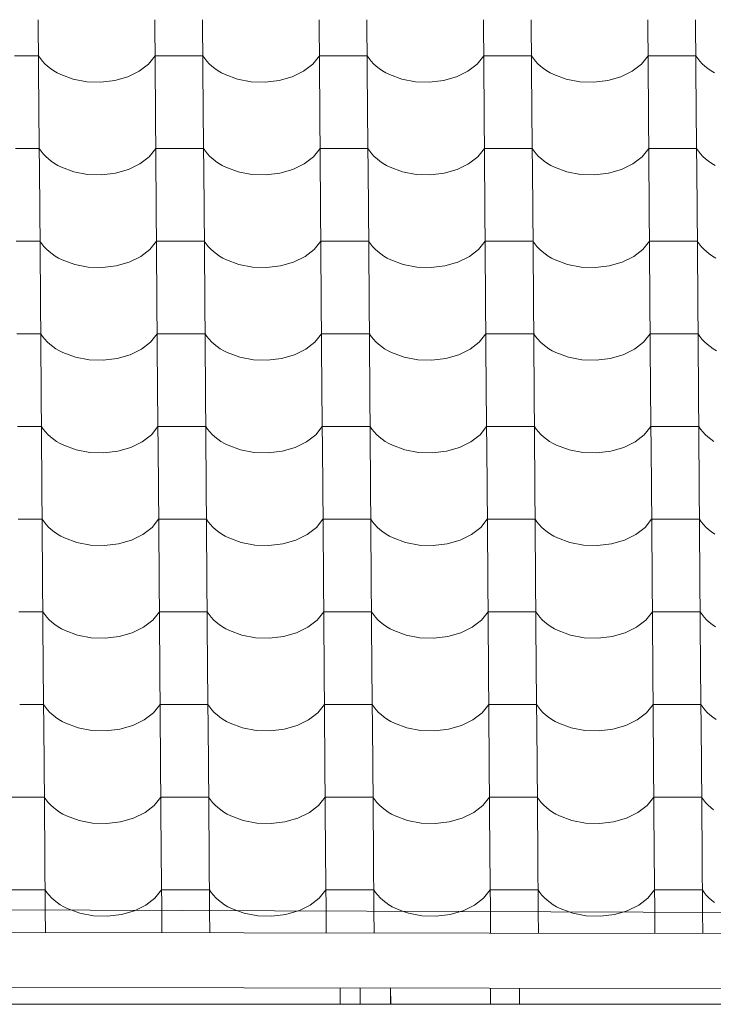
# Model space of a CAD drawing. Header units: millimetres. Extents: x -27785 to 104762, y -947 to 11132.
# Tile 69 of 146: x -10802 to -10105, y 6980 to 7968. Entities that reach past the tile are written whole.
import ezdxf

# ---------------------------------------------------------------- set-up
doc = ezdxf.new("R2010")
doc.units = ezdxf.units.MM
doc.header["$MEASUREMENT"] = 0
for name, color, linetype in [('POHLED JIŽNÍ_1_Bourané_Konstrukce - krov', 7, 'Continuous'), ('POHLED JIŽNÍ_1_Bourané_Konstrukce - nosné', 7, 'Continuous'), ('POHLED JIŽNÍ_1_Bourané_Konstrukce - střechy a skořepiny', 7, 'Continuous'), ('POHLED JIŽNÍ_1_Bourané_Výplně - Povrchové', 7, 'Continuous'), ('POHLED JIŽNÍ_1_Konstrukce - nosné', 7, 'Continuous')]:
    doc.layers.add(name, color=color, linetype=linetype)

# ---------------------------------------------------------------- blocks, each defined once
blk = doc.blocks.new('*X2', base_point=(-29303.7, -27473.93))
at = {"layer": 'POHLED JIŽNÍ_1_Bourané_Výplně - Povrchové', "color": 7, "linetype": 'Continuous', "lineweight": 13}
for p, q in [((-10783.16, 7968.19), (-10782.44, 7875.52)), ((-10666.2, 7968.19), (-10665.48, 7875.52)), ((-10618.16, 7968.19), (-10617.44, 7875.52)), ((-10501.2, 7968.19), (-10500.48, 7875.52)), ((-10453.17, 7968.19), (-10452.45, 7875.52)), ((-10336.21, 7968.19), (-10335.48, 7875.52)), ((-10288.17, 7968.19), (-10287.45, 7875.52)), ((-10171.21, 7968.19), (-10170.49, 7875.52)), ((-10123.18, 7968.19), (-10122.45, 7875.52)), ((-10782.88, 7932.04), (-10806.89, 7932.04)), ((-10782.88, 7932.04), (-10781.03, 7929.25)), ((-10781.03, 7929.25), (-10778.89, 7926.55)), ((-10778.89, 7926.55), (-10776.46, 7923.96)), ((-10672.52, 7923.65), (-10665.92, 7932.04)), ((-10641.9, 7932.04), (-10665.92, 7932.04)), ((-10617.88, 7932.04), (-10641.9, 7932.04)), ((-10617.88, 7932.04), (-10616.04, 7929.25)), ((-10616.04, 7929.25), (-10613.89, 7926.55)), ((-10613.89, 7926.55), (-10611.47, 7923.96)), ((-10507.52, 7923.65), (-10500.92, 7932.04)), ((-10476.9, 7932.04), (-10500.92, 7932.04)), ((-10452.89, 7932.04), (-10476.9, 7932.04)), ((-10452.89, 7932.04), (-10451.04, 7929.25)), ((-10451.04, 7929.25), (-10448.9, 7926.55)), ((-10448.9, 7926.55), (-10446.47, 7923.96)), ((-10342.53, 7923.65), (-10335.92, 7932.04)), ((-10311.91, 7932.04), (-10335.92, 7932.04)), ((-10287.89, 7932.04), (-10311.91, 7932.04)), ((-10287.89, 7932.04), (-10286.04, 7929.25)), ((-10286.04, 7929.25), (-10283.9, 7926.55)), ((-10283.9, 7926.55), (-10281.47, 7923.96)), ((-10177.53, 7923.65), (-10170.93, 7932.04)), ((-10146.91, 7932.04), (-10170.93, 7932.04)), ((-10122.89, 7932.04), (-10146.91, 7932.04)), ((-10122.89, 7932.04), (-10121.05, 7929.25)), ((-10121.05, 7929.25), (-10118.91, 7926.55)), ((-10118.91, 7926.55), (-10116.48, 7923.96)), ((-10776.46, 7923.96), (-10773.76, 7921.5)), ((-10773.76, 7921.5), (-10770.8, 7919.17)), ((-10770.8, 7919.17), (-10767.6, 7916.99)), ((-10767.6, 7916.99), (-10764.17, 7914.97)), ((-10693.21, 7910.89), (-10681.77, 7916.48)), ((-10681.77, 7916.48), (-10672.52, 7923.65)), ((-10611.47, 7923.96), (-10608.77, 7921.5)), ((-10608.77, 7921.5), (-10605.81, 7919.17)), ((-10605.81, 7919.17), (-10602.61, 7916.99)), ((-10602.61, 7916.99), (-10599.18, 7914.97)), ((-10528.21, 7910.89), (-10516.78, 7916.48)), ((-10516.78, 7916.48), (-10507.52, 7923.65)), ((-10446.47, 7923.96), (-10443.77, 7921.5)), ((-10443.77, 7921.5), (-10440.81, 7919.17)), ((-10440.81, 7919.17), (-10437.61, 7916.99)), ((-10437.61, 7916.99), (-10434.18, 7914.97)), ((-10363.21, 7910.89), (-10351.78, 7916.48)), ((-10351.78, 7916.48), (-10342.53, 7923.65)), ((-10281.47, 7923.96), (-10278.77, 7921.5)), ((-10278.77, 7921.5), (-10275.82, 7919.17)), ((-10275.82, 7919.17), (-10272.61, 7916.99)), ((-10272.61, 7916.99), (-10269.19, 7914.97)), ((-10198.22, 7910.89), (-10186.78, 7916.48)), ((-10186.78, 7916.48), (-10177.53, 7923.65)), ((-10116.48, 7923.96), (-10113.78, 7921.5)), ((-10113.78, 7921.5), (-10110.82, 7919.17)), ((-10110.82, 7919.17), (-10107.62, 7916.99)), ((-10107.62, 7916.99), (-10104.19, 7914.97)), ((-10764.17, 7914.97), (-10760.54, 7913.13)), ((-10760.54, 7913.13), (-10748.06, 7908.55)), ((-10748.06, 7908.55), (-10734.38, 7905.97)), ((-10734.38, 7905.97), (-10720.2, 7905.49)), ((-10720.2, 7905.49), (-10706.24, 7907.16)), ((-10706.24, 7907.16), (-10693.21, 7910.89)), ((-10599.18, 7914.97), (-10595.54, 7913.13)), ((-10595.54, 7913.13), (-10583.06, 7908.55)), ((-10583.06, 7908.55), (-10569.38, 7905.97)), ((-10569.38, 7905.97), (-10555.2, 7905.49)), ((-10555.2, 7905.49), (-10541.24, 7907.16)), ((-10541.24, 7907.16), (-10528.21, 7910.89)), ((-10434.18, 7914.97), (-10430.55, 7913.13)), ((-10430.55, 7913.13), (-10418.07, 7908.55)), ((-10418.07, 7908.55), (-10404.39, 7905.97)), ((-10404.39, 7905.97), (-10390.21, 7905.49)), ((-10390.21, 7905.49), (-10376.24, 7907.16)), ((-10376.24, 7907.16), (-10363.21, 7910.89)), ((-10269.19, 7914.97), (-10265.55, 7913.13)), ((-10265.55, 7913.13), (-10253.07, 7908.55)), ((-10253.07, 7908.55), (-10239.39, 7905.97)), ((-10239.39, 7905.97), (-10225.21, 7905.49)), ((-10225.21, 7905.49), (-10211.25, 7907.16)), ((-10211.25, 7907.16), (-10198.22, 7910.89)), ((-10782.44, 7875.19), (-10781.71, 7782.51)), ((-10665.47, 7875.19), (-10664.75, 7782.51)), ((-10617.44, 7875.19), (-10616.72, 7782.51)), ((-10500.48, 7875.19), (-10499.76, 7782.51)), ((-10452.44, 7875.19), (-10451.72, 7782.51)), ((-10335.48, 7875.19), (-10334.76, 7782.51)), ((-10287.45, 7875.19), (-10286.73, 7782.51)), ((-10170.49, 7875.19), (-10169.76, 7782.51)), ((-10122.45, 7875.19), (-10121.73, 7782.51)), ((-10782.15, 7839.03), (-10806.17, 7839.03)), ((-10782.15, 7839.03), (-10780.31, 7836.24)), ((-10671.79, 7830.64), (-10665.19, 7839.03)), ((-10641.17, 7839.03), (-10665.19, 7839.03)), ((-10617.16, 7839.03), (-10641.17, 7839.03)), ((-10617.16, 7839.03), (-10615.31, 7836.24)), ((-10506.8, 7830.64), (-10500.2, 7839.03)), ((-10476.18, 7839.03), (-10500.2, 7839.03)), ((-10452.16, 7839.03), (-10476.18, 7839.03)), ((-10452.16, 7839.03), (-10450.32, 7836.24)), ((-10341.8, 7830.64), (-10335.2, 7839.03)), ((-10311.18, 7839.03), (-10335.2, 7839.03)), ((-10287.17, 7839.03), (-10311.18, 7839.03)), ((-10287.17, 7839.03), (-10285.32, 7836.24)), ((-10176.81, 7830.64), (-10170.2, 7839.03)), ((-10146.19, 7839.03), (-10170.2, 7839.03)), ((-10122.17, 7839.03), (-10146.19, 7839.03)), ((-10122.17, 7839.03), (-10120.32, 7836.24)), ((-10780.31, 7836.24), (-10778.17, 7833.54)), ((-10778.17, 7833.54), (-10775.74, 7830.95)), ((-10775.74, 7830.95), (-10773.04, 7828.49)), ((-10773.04, 7828.49), (-10770.08, 7826.16)), ((-10681.05, 7823.47), (-10671.79, 7830.64)), ((-10615.31, 7836.24), (-10613.17, 7833.54)), ((-10613.17, 7833.54), (-10610.74, 7830.95)), ((-10610.74, 7830.95), (-10608.04, 7828.49)), ((-10608.04, 7828.49), (-10605.08, 7826.16)), ((-10516.05, 7823.47), (-10506.8, 7830.64)), ((-10450.32, 7836.24), (-10448.17, 7833.54)), ((-10448.17, 7833.54), (-10445.75, 7830.95)), ((-10445.75, 7830.95), (-10443.05, 7828.49)), ((-10443.05, 7828.49), (-10440.09, 7826.16)), ((-10351.06, 7823.47), (-10341.8, 7830.64)), ((-10285.32, 7836.24), (-10283.18, 7833.54)), ((-10283.18, 7833.54), (-10280.75, 7830.95)), ((-10280.75, 7830.95), (-10278.05, 7828.49)), ((-10278.05, 7828.49), (-10275.09, 7826.16)), ((-10186.06, 7823.47), (-10176.81, 7830.64)), ((-10120.32, 7836.24), (-10118.18, 7833.54)), ((-10118.18, 7833.54), (-10115.75, 7830.95)), ((-10115.75, 7830.95), (-10113.05, 7828.49)), ((-10113.05, 7828.49), (-10110.1, 7826.16)), ((-10770.08, 7826.16), (-10766.88, 7823.98)), ((-10766.88, 7823.98), (-10763.45, 7821.96)), ((-10763.45, 7821.96), (-10759.81, 7820.12)), ((-10759.81, 7820.12), (-10747.34, 7815.54)), ((-10705.51, 7814.16), (-10692.48, 7817.88)), ((-10692.48, 7817.88), (-10681.05, 7823.47)), ((-10605.08, 7826.16), (-10601.88, 7823.98)), ((-10601.88, 7823.98), (-10598.45, 7821.96)), ((-10598.45, 7821.96), (-10594.82, 7820.12)), ((-10594.82, 7820.12), (-10582.34, 7815.54)), ((-10540.52, 7814.16), (-10527.49, 7817.88)), ((-10527.49, 7817.88), (-10516.05, 7823.47)), ((-10440.09, 7826.16), (-10436.89, 7823.98)), ((-10436.89, 7823.98), (-10433.46, 7821.96)), ((-10433.46, 7821.96), (-10429.82, 7820.12)), ((-10429.82, 7820.12), (-10417.34, 7815.54)), ((-10375.52, 7814.16), (-10362.49, 7817.88)), ((-10362.49, 7817.88), (-10351.06, 7823.47)), ((-10275.09, 7826.16), (-10271.89, 7823.98)), ((-10271.89, 7823.98), (-10268.46, 7821.96)), ((-10268.46, 7821.96), (-10264.83, 7820.12)), ((-10264.83, 7820.12), (-10252.35, 7815.54)), ((-10210.52, 7814.16), (-10197.49, 7817.88)), ((-10197.49, 7817.88), (-10186.06, 7823.47)), ((-10110.1, 7826.16), (-10106.89, 7823.98)), ((-10106.89, 7823.98), (-10103.47, 7821.96)), ((-10747.34, 7815.54), (-10733.66, 7812.96)), ((-10733.66, 7812.96), (-10719.47, 7812.49)), ((-10719.47, 7812.49), (-10705.51, 7814.16)), ((-10582.34, 7815.54), (-10568.66, 7812.96)), ((-10568.66, 7812.96), (-10554.48, 7812.49)), ((-10554.48, 7812.49), (-10540.52, 7814.16)), ((-10417.34, 7815.54), (-10403.66, 7812.96)), ((-10403.66, 7812.96), (-10389.48, 7812.49)), ((-10389.48, 7812.49), (-10375.52, 7814.16)), ((-10252.35, 7815.54), (-10238.67, 7812.96)), ((-10238.67, 7812.96), (-10224.49, 7812.49)), ((-10224.49, 7812.49), (-10210.52, 7814.16)), ((-10781.71, 7782.18), (-10780.99, 7689.5)), ((-10664.75, 7782.18), (-10664.03, 7689.5)), ((-10616.72, 7782.18), (-10615.99, 7689.5)), ((-10499.75, 7782.18), (-10499.03, 7689.5)), ((-10451.72, 7782.18), (-10451, 7689.5)), ((-10334.76, 7782.18), (-10334.04, 7689.5)), ((-10286.72, 7782.18), (-10286, 7689.5)), ((-10169.76, 7782.18), (-10169.04, 7689.5)), ((-10121.73, 7782.18), (-10121.01, 7689.5)), ((-10781.43, 7746.02), (-10805.45, 7746.02)), ((-10781.43, 7746.02), (-10779.58, 7743.23)), ((-10779.58, 7743.23), (-10777.44, 7740.53)), ((-10777.44, 7740.53), (-10775.01, 7737.94)), ((-10775.01, 7737.94), (-10772.31, 7735.48)), ((-10680.33, 7730.46), (-10671.07, 7737.63)), ((-10671.07, 7737.63), (-10664.47, 7746.02)), ((-10640.45, 7746.02), (-10664.47, 7746.02)), ((-10616.43, 7746.02), (-10640.45, 7746.02)), ((-10616.43, 7746.02), (-10614.59, 7743.23)), ((-10614.59, 7743.23), (-10612.45, 7740.53)), ((-10612.45, 7740.53), (-10610.02, 7737.94)), ((-10610.02, 7737.94), (-10607.32, 7735.48)), ((-10515.33, 7730.46), (-10506.08, 7737.63)), ((-10506.08, 7737.63), (-10499.47, 7746.02)), ((-10475.46, 7746.02), (-10499.47, 7746.02)), ((-10451.44, 7746.02), (-10475.46, 7746.02)), ((-10451.44, 7746.02), (-10449.59, 7743.23)), ((-10449.59, 7743.23), (-10447.45, 7740.53)), ((-10447.45, 7740.53), (-10445.02, 7737.94)), ((-10445.02, 7737.94), (-10442.32, 7735.48)), ((-10350.33, 7730.46), (-10341.08, 7737.63)), ((-10341.08, 7737.63), (-10334.48, 7746.02)), ((-10310.46, 7746.02), (-10334.48, 7746.02)), ((-10286.44, 7746.02), (-10310.46, 7746.02)), ((-10286.44, 7746.02), (-10284.6, 7743.23)), ((-10284.6, 7743.23), (-10282.45, 7740.53)), ((-10282.45, 7740.53), (-10280.03, 7737.94)), ((-10280.03, 7737.94), (-10277.33, 7735.48)), ((-10185.34, 7730.46), (-10176.08, 7737.63)), ((-10176.08, 7737.63), (-10169.48, 7746.02)), ((-10145.46, 7746.02), (-10169.48, 7746.02)), ((-10121.45, 7746.02), (-10145.46, 7746.02)), ((-10121.45, 7746.02), (-10119.6, 7743.23)), ((-10119.6, 7743.23), (-10117.46, 7740.53)), ((-10117.46, 7740.53), (-10115.03, 7737.94)), ((-10115.03, 7737.94), (-10112.33, 7735.48)), ((-10772.31, 7735.48), (-10769.36, 7733.15)), ((-10769.36, 7733.15), (-10766.15, 7730.97)), ((-10766.15, 7730.97), (-10762.73, 7728.96)), ((-10762.73, 7728.96), (-10759.09, 7727.11)), ((-10691.76, 7724.87), (-10680.33, 7730.46)), ((-10607.32, 7735.48), (-10604.36, 7733.15)), ((-10604.36, 7733.15), (-10601.16, 7730.97)), ((-10601.16, 7730.97), (-10597.73, 7728.96)), ((-10597.73, 7728.96), (-10594.09, 7727.11)), ((-10526.76, 7724.87), (-10515.33, 7730.46)), ((-10442.32, 7735.48), (-10439.36, 7733.15)), ((-10439.36, 7733.15), (-10436.16, 7730.97)), ((-10436.16, 7730.97), (-10432.73, 7728.96)), ((-10432.73, 7728.96), (-10429.1, 7727.11)), ((-10361.77, 7724.87), (-10350.33, 7730.46)), ((-10277.33, 7735.48), (-10274.37, 7733.15)), ((-10274.37, 7733.15), (-10271.17, 7730.97)), ((-10271.17, 7730.97), (-10267.74, 7728.96)), ((-10267.74, 7728.96), (-10264.1, 7727.11)), ((-10196.77, 7724.87), (-10185.34, 7730.46)), ((-10112.33, 7735.48), (-10109.37, 7733.15)), ((-10109.37, 7733.15), (-10106.17, 7730.97)), ((-10106.17, 7730.97), (-10102.74, 7728.96)), ((-10759.09, 7727.11), (-10746.61, 7722.54)), ((-10746.61, 7722.54), (-10732.93, 7719.95)), ((-10732.93, 7719.95), (-10718.75, 7719.48)), ((-10718.75, 7719.48), (-10704.79, 7721.15)), ((-10704.79, 7721.15), (-10691.76, 7724.87)), ((-10594.09, 7727.11), (-10581.62, 7722.54)), ((-10581.62, 7722.54), (-10567.94, 7719.95)), ((-10567.94, 7719.95), (-10553.75, 7719.48)), ((-10553.75, 7719.48), (-10539.79, 7721.15)), ((-10539.79, 7721.15), (-10526.76, 7724.87)), ((-10429.1, 7727.11), (-10416.62, 7722.54)), ((-10416.62, 7722.54), (-10402.94, 7719.95)), ((-10402.94, 7719.95), (-10388.76, 7719.48)), ((-10388.76, 7719.48), (-10374.8, 7721.15)), ((-10374.8, 7721.15), (-10361.77, 7724.87)), ((-10264.1, 7727.11), (-10251.62, 7722.54)), ((-10251.62, 7722.54), (-10237.94, 7719.95)), ((-10237.94, 7719.95), (-10223.76, 7719.48)), ((-10223.76, 7719.48), (-10209.8, 7721.15)), ((-10209.8, 7721.15), (-10196.77, 7724.87)), ((-10780.99, 7689.17), (-10780.27, 7596.49)), ((-10664.03, 7689.17), (-10663.3, 7596.49)), ((-10615.99, 7689.17), (-10615.27, 7596.49)), ((-10499.03, 7689.17), (-10498.31, 7596.49)), ((-10451, 7689.17), (-10450.27, 7596.49)), ((-10334.03, 7689.17), (-10333.31, 7596.49)), ((-10286, 7689.17), (-10285.28, 7596.49)), ((-10169.04, 7689.17), (-10168.32, 7596.49)), ((-10121, 7689.17), (-10120.28, 7596.49)), ((-10780.71, 7653.01), (-10804.72, 7653.01)), ((-10780.71, 7653.01), (-10778.86, 7650.22)), ((-10778.86, 7650.22), (-10776.72, 7647.52)), ((-10670.35, 7644.62), (-10663.74, 7653.01)), ((-10639.73, 7653.01), (-10663.74, 7653.01)), ((-10615.71, 7653.01), (-10639.73, 7653.01)), ((-10615.71, 7653.01), (-10613.86, 7650.22)), ((-10613.86, 7650.22), (-10611.72, 7647.52)), ((-10505.35, 7644.62), (-10498.75, 7653.01)), ((-10474.73, 7653.01), (-10498.75, 7653.01)), ((-10450.71, 7653.01), (-10474.73, 7653.01)), ((-10450.71, 7653.01), (-10448.87, 7650.22)), ((-10448.87, 7650.22), (-10446.73, 7647.52)), ((-10340.36, 7644.62), (-10333.75, 7653.01)), ((-10309.74, 7653.01), (-10333.75, 7653.01)), ((-10285.72, 7653.01), (-10309.74, 7653.01)), ((-10285.72, 7653.01), (-10283.87, 7650.22)), ((-10283.87, 7650.22), (-10281.73, 7647.52)), ((-10175.36, 7644.62), (-10168.76, 7653.01)), ((-10144.74, 7653.01), (-10168.76, 7653.01)), ((-10120.72, 7653.01), (-10144.74, 7653.01)), ((-10120.72, 7653.01), (-10118.88, 7650.22)), ((-10118.88, 7650.22), (-10116.73, 7647.52)), ((-10776.72, 7647.52), (-10774.29, 7644.93)), ((-10774.29, 7644.93), (-10771.59, 7642.47)), ((-10771.59, 7642.47), (-10768.63, 7640.14)), ((-10768.63, 7640.14), (-10765.43, 7637.96)), ((-10679.6, 7637.45), (-10670.35, 7644.62)), ((-10611.72, 7647.52), (-10609.3, 7644.93)), ((-10609.3, 7644.93), (-10606.59, 7642.47)), ((-10606.59, 7642.47), (-10603.64, 7640.14)), ((-10603.64, 7640.14), (-10600.43, 7637.96)), ((-10514.61, 7637.45), (-10505.35, 7644.62)), ((-10446.73, 7647.52), (-10444.3, 7644.93)), ((-10444.3, 7644.93), (-10441.6, 7642.47)), ((-10441.6, 7642.47), (-10438.64, 7640.14)), ((-10438.64, 7640.14), (-10435.44, 7637.96)), ((-10349.61, 7637.45), (-10340.36, 7644.62)), ((-10281.73, 7647.52), (-10279.3, 7644.93)), ((-10279.3, 7644.93), (-10276.6, 7642.47)), ((-10276.6, 7642.47), (-10273.64, 7640.14)), ((-10273.64, 7640.14), (-10270.44, 7637.96)), ((-10184.61, 7637.45), (-10175.36, 7644.62)), ((-10116.73, 7647.52), (-10114.31, 7644.93)), ((-10114.31, 7644.93), (-10111.61, 7642.47)), ((-10111.61, 7642.47), (-10108.65, 7640.14)), ((-10108.65, 7640.14), (-10105.45, 7637.96)), ((-10765.43, 7637.96), (-10762, 7635.95)), ((-10762, 7635.95), (-10758.37, 7634.1)), ((-10758.37, 7634.1), (-10745.89, 7629.53)), ((-10745.89, 7629.53), (-10732.21, 7626.94)), ((-10704.06, 7628.14), (-10691.03, 7631.86)), ((-10691.03, 7631.86), (-10679.6, 7637.45)), ((-10600.43, 7637.96), (-10597.01, 7635.95)), ((-10597.01, 7635.95), (-10593.37, 7634.1)), ((-10593.37, 7634.1), (-10580.89, 7629.53)), ((-10580.89, 7629.53), (-10567.21, 7626.94)), ((-10539.07, 7628.14), (-10526.04, 7631.86)), ((-10526.04, 7631.86), (-10514.61, 7637.45)), ((-10435.44, 7637.96), (-10432.01, 7635.95)), ((-10432.01, 7635.95), (-10428.38, 7634.1)), ((-10428.38, 7634.1), (-10415.9, 7629.53)), ((-10415.9, 7629.53), (-10402.22, 7626.94)), ((-10374.07, 7628.14), (-10361.04, 7631.86)), ((-10361.04, 7631.86), (-10349.61, 7637.45)), ((-10270.44, 7637.96), (-10267.01, 7635.95)), ((-10267.01, 7635.95), (-10263.38, 7634.1)), ((-10263.38, 7634.1), (-10250.9, 7629.53)), ((-10250.9, 7629.53), (-10237.22, 7626.94)), ((-10209.08, 7628.14), (-10196.05, 7631.86)), ((-10196.05, 7631.86), (-10184.61, 7637.45)), ((-10105.45, 7637.96), (-10102.02, 7635.95)), ((-10732.21, 7626.94), (-10718.03, 7626.47)), ((-10718.03, 7626.47), (-10704.06, 7628.14)), ((-10567.21, 7626.94), (-10553.03, 7626.47)), ((-10553.03, 7626.47), (-10539.07, 7628.14)), ((-10402.22, 7626.94), (-10388.03, 7626.47)), ((-10388.03, 7626.47), (-10374.07, 7628.14)), ((-10237.22, 7626.94), (-10223.04, 7626.47)), ((-10223.04, 7626.47), (-10209.08, 7628.14)), ((-10780.26, 7596.16), (-10779.54, 7503.48)), ((-10663.3, 7596.16), (-10662.58, 7503.48)), ((-10615.27, 7596.16), (-10614.55, 7503.48)), ((-10498.31, 7596.16), (-10497.59, 7503.48)), ((-10450.27, 7596.16), (-10449.55, 7503.48)), ((-10333.31, 7596.16), (-10332.59, 7503.48)), ((-10285.28, 7596.16), (-10284.56, 7503.48)), ((-10168.31, 7596.16), (-10167.59, 7503.48)), ((-10120.28, 7596.16), (-10119.56, 7503.48)), ((-10779.98, 7560), (-10804, 7560)), ((-10779.98, 7560), (-10778.14, 7557.21)), ((-10669.62, 7551.62), (-10663.02, 7560)), ((-10639, 7560), (-10663.02, 7560)), ((-10614.99, 7560), (-10639, 7560)), ((-10614.99, 7560), (-10613.14, 7557.21)), ((-10504.63, 7551.62), (-10498.03, 7560)), ((-10474.01, 7560), (-10498.03, 7560)), ((-10449.99, 7560), (-10474.01, 7560)), ((-10449.99, 7560), (-10448.15, 7557.21)), ((-10339.63, 7551.62), (-10333.03, 7560)), ((-10309.01, 7560), (-10333.03, 7560)), ((-10285, 7560), (-10309.01, 7560)), ((-10285, 7560), (-10283.15, 7557.21)), ((-10174.64, 7551.62), (-10168.03, 7560)), ((-10144.02, 7560), (-10168.03, 7560)), ((-10120, 7560), (-10144.02, 7560)), ((-10120, 7560), (-10118.15, 7557.21)), ((-10778.14, 7557.21), (-10775.99, 7554.51)), ((-10775.99, 7554.51), (-10773.57, 7551.93)), ((-10773.57, 7551.93), (-10770.87, 7549.46)), ((-10678.88, 7544.44), (-10669.62, 7551.62)), ((-10613.14, 7557.21), (-10611, 7554.51)), ((-10611, 7554.51), (-10608.57, 7551.93)), ((-10608.57, 7551.93), (-10605.87, 7549.46)), ((-10513.88, 7544.44), (-10504.63, 7551.62)), ((-10448.15, 7557.21), (-10446, 7554.51)), ((-10446, 7554.51), (-10443.58, 7551.93)), ((-10443.58, 7551.93), (-10440.88, 7549.46)), ((-10348.89, 7544.44), (-10339.63, 7551.62)), ((-10283.15, 7557.21), (-10281.01, 7554.51)), ((-10281.01, 7554.51), (-10278.58, 7551.93)), ((-10278.58, 7551.93), (-10275.88, 7549.46)), ((-10183.89, 7544.44), (-10174.64, 7551.62)), ((-10118.15, 7557.21), (-10116.01, 7554.51)), ((-10116.01, 7554.51), (-10113.58, 7551.93)), ((-10113.58, 7551.93), (-10110.88, 7549.46)), ((-10770.87, 7549.46), (-10767.91, 7547.13)), ((-10767.91, 7547.13), (-10764.71, 7544.96)), ((-10764.71, 7544.96), (-10761.28, 7542.94)), ((-10761.28, 7542.94), (-10757.64, 7541.09)), ((-10757.64, 7541.09), (-10745.16, 7536.52)), ((-10690.31, 7538.85), (-10678.88, 7544.44)), ((-10605.87, 7549.46), (-10602.91, 7547.13)), ((-10602.91, 7547.13), (-10599.71, 7544.96)), ((-10599.71, 7544.96), (-10596.28, 7542.94)), ((-10596.28, 7542.94), (-10592.65, 7541.09)), ((-10592.65, 7541.09), (-10580.17, 7536.52)), ((-10525.32, 7538.85), (-10513.88, 7544.44)), ((-10440.88, 7549.46), (-10437.92, 7547.13)), ((-10437.92, 7547.13), (-10434.71, 7544.96)), ((-10434.71, 7544.96), (-10431.29, 7542.94)), ((-10431.29, 7542.94), (-10427.65, 7541.09)), ((-10427.65, 7541.09), (-10415.17, 7536.52)), ((-10360.32, 7538.85), (-10348.89, 7544.44)), ((-10275.88, 7549.46), (-10272.92, 7547.13)), ((-10272.92, 7547.13), (-10269.72, 7544.96)), ((-10269.72, 7544.96), (-10266.29, 7542.94)), ((-10266.29, 7542.94), (-10262.66, 7541.09)), ((-10262.66, 7541.09), (-10250.18, 7536.52)), ((-10195.32, 7538.85), (-10183.89, 7544.44)), ((-10110.88, 7549.46), (-10107.92, 7547.13)), ((-10107.92, 7547.13), (-10104.72, 7544.96)), ((-10745.16, 7536.52), (-10731.49, 7533.93)), ((-10731.49, 7533.93), (-10717.3, 7533.46)), ((-10717.3, 7533.46), (-10703.34, 7535.13)), ((-10703.34, 7535.13), (-10690.31, 7538.85)), ((-10580.17, 7536.52), (-10566.49, 7533.93)), ((-10566.49, 7533.93), (-10552.31, 7533.46)), ((-10552.31, 7533.46), (-10538.35, 7535.13)), ((-10538.35, 7535.13), (-10525.32, 7538.85)), ((-10415.17, 7536.52), (-10401.49, 7533.93)), ((-10401.49, 7533.93), (-10387.31, 7533.46)), ((-10387.31, 7533.46), (-10373.35, 7535.13)), ((-10373.35, 7535.13), (-10360.32, 7538.85)), ((-10250.18, 7536.52), (-10236.5, 7533.93)), ((-10236.5, 7533.93), (-10222.32, 7533.46)), ((-10222.32, 7533.46), (-10208.35, 7535.13)), ((-10208.35, 7535.13), (-10195.32, 7538.85)), ((-10779.54, 7503.15), (-10778.82, 7410.47)), ((-10662.58, 7503.15), (-10661.86, 7410.47)), ((-10614.54, 7503.15), (-10613.82, 7410.47)), ((-10497.58, 7503.15), (-10496.86, 7410.47)), ((-10449.55, 7503.15), (-10448.83, 7410.47)), ((-10332.59, 7503.15), (-10331.87, 7410.47)), ((-10284.55, 7503.15), (-10283.83, 7410.47)), ((-10167.59, 7503.15), (-10166.87, 7410.47)), ((-10119.56, 7503.15), (-10118.84, 7410.47)), ((-10779.26, 7466.99), (-10803.28, 7466.99)), ((-10779.26, 7466.99), (-10777.41, 7464.2)), ((-10777.41, 7464.2), (-10775.27, 7461.5)), ((-10775.27, 7461.5), (-10772.84, 7458.92)), ((-10668.9, 7458.61), (-10662.3, 7466.99)), ((-10638.28, 7466.99), (-10662.3, 7466.99)), ((-10614.26, 7466.99), (-10638.28, 7466.99)), ((-10614.26, 7466.99), (-10612.42, 7464.2)), ((-10612.42, 7464.2), (-10610.28, 7461.5)), ((-10610.28, 7461.5), (-10607.85, 7458.92)), ((-10503.9, 7458.61), (-10497.3, 7466.99)), ((-10473.28, 7466.99), (-10497.3, 7466.99)), ((-10449.27, 7466.99), (-10473.28, 7466.99)), ((-10449.27, 7466.99), (-10447.42, 7464.2)), ((-10447.42, 7464.2), (-10445.28, 7461.5)), ((-10445.28, 7461.5), (-10442.85, 7458.92)), ((-10338.91, 7458.61), (-10332.31, 7466.99)), ((-10308.29, 7466.99), (-10332.31, 7466.99)), ((-10284.27, 7466.99), (-10308.29, 7466.99)), ((-10284.27, 7466.99), (-10282.43, 7464.2)), ((-10282.43, 7464.2), (-10280.28, 7461.5)), ((-10280.28, 7461.5), (-10277.86, 7458.92)), ((-10173.91, 7458.61), (-10167.31, 7466.99)), ((-10143.29, 7466.99), (-10167.31, 7466.99)), ((-10119.28, 7466.99), (-10143.29, 7466.99)), ((-10119.28, 7466.99), (-10117.43, 7464.2)), ((-10117.43, 7464.2), (-10115.29, 7461.5)), ((-10115.29, 7461.5), (-10112.86, 7458.92)), ((-10772.84, 7458.92), (-10770.14, 7456.45)), ((-10770.14, 7456.45), (-10767.18, 7454.13)), ((-10767.18, 7454.13), (-10763.98, 7451.95)), ((-10763.98, 7451.95), (-10760.56, 7449.93)), ((-10689.59, 7445.84), (-10678.15, 7451.43)), ((-10678.15, 7451.43), (-10668.9, 7458.61)), ((-10607.85, 7458.92), (-10605.15, 7456.45)), ((-10605.15, 7456.45), (-10602.19, 7454.13)), ((-10602.19, 7454.13), (-10598.99, 7451.95)), ((-10598.99, 7451.95), (-10595.56, 7449.93)), ((-10524.59, 7445.84), (-10513.16, 7451.43)), ((-10513.16, 7451.43), (-10503.9, 7458.61)), ((-10442.85, 7458.92), (-10440.15, 7456.45)), ((-10440.15, 7456.45), (-10437.19, 7454.13)), ((-10437.19, 7454.13), (-10433.99, 7451.95)), ((-10433.99, 7451.95), (-10430.56, 7449.93)), ((-10359.6, 7445.84), (-10348.16, 7451.43)), ((-10348.16, 7451.43), (-10338.91, 7458.61)), ((-10277.86, 7458.92), (-10275.16, 7456.45)), ((-10275.16, 7456.45), (-10272.2, 7454.13)), ((-10272.2, 7454.13), (-10269, 7451.95)), ((-10269, 7451.95), (-10265.57, 7449.93)), ((-10194.6, 7445.84), (-10183.17, 7451.43)), ((-10183.17, 7451.43), (-10173.91, 7458.61)), ((-10112.86, 7458.92), (-10110.16, 7456.45)), ((-10110.16, 7456.45), (-10107.2, 7454.13)), ((-10107.2, 7454.13), (-10104, 7451.95)), ((-10760.56, 7449.93), (-10756.92, 7448.08)), ((-10756.92, 7448.08), (-10744.44, 7443.51)), ((-10744.44, 7443.51), (-10730.76, 7440.92)), ((-10716.58, 7440.45), (-10702.62, 7442.12)), ((-10702.62, 7442.12), (-10689.59, 7445.84)), ((-10595.56, 7449.93), (-10591.92, 7448.08)), ((-10591.92, 7448.08), (-10579.44, 7443.51)), ((-10579.44, 7443.51), (-10565.77, 7440.92)), ((-10551.58, 7440.45), (-10537.62, 7442.12)), ((-10537.62, 7442.12), (-10524.59, 7445.84)), ((-10430.56, 7449.93), (-10426.93, 7448.08)), ((-10426.93, 7448.08), (-10414.45, 7443.51)), ((-10414.45, 7443.51), (-10400.77, 7440.92)), ((-10386.59, 7440.45), (-10372.63, 7442.12)), ((-10372.63, 7442.12), (-10359.6, 7445.84)), ((-10265.57, 7449.93), (-10261.93, 7448.08)), ((-10261.93, 7448.08), (-10249.45, 7443.51)), ((-10249.45, 7443.51), (-10235.77, 7440.92)), ((-10221.59, 7440.45), (-10207.63, 7442.12)), ((-10207.63, 7442.12), (-10194.6, 7445.84)), ((-10730.76, 7440.92), (-10716.58, 7440.45)), ((-10565.77, 7440.92), (-10551.58, 7440.45)), ((-10400.77, 7440.92), (-10386.59, 7440.45)), ((-10235.77, 7440.92), (-10221.59, 7440.45)), ((-10778.82, 7410.14), (-10778.1, 7317.46)), ((-10661.86, 7410.14), (-10661.13, 7317.46)), ((-10613.82, 7410.14), (-10613.1, 7317.46)), ((-10496.86, 7410.14), (-10496.14, 7317.46)), ((-10448.83, 7410.14), (-10448.1, 7317.46)), ((-10331.86, 7410.14), (-10331.14, 7317.46)), ((-10283.83, 7410.14), (-10283.11, 7317.46)), ((-10166.87, 7410.14), (-10166.15, 7317.46)), ((-10118.83, 7410.14), (-10118.11, 7317.46)), ((-10778.54, 7373.98), (-10802.55, 7373.98)), ((-10778.54, 7373.98), (-10776.69, 7371.19)), ((-10668.18, 7365.6), (-10661.57, 7373.98)), ((-10637.56, 7373.98), (-10661.57, 7373.98)), ((-10613.54, 7373.98), (-10637.56, 7373.98)), ((-10613.54, 7373.98), (-10611.69, 7371.19)), ((-10503.18, 7365.6), (-10496.58, 7373.98)), ((-10472.56, 7373.98), (-10496.58, 7373.98)), ((-10448.54, 7373.98), (-10472.56, 7373.98)), ((-10448.54, 7373.98), (-10446.7, 7371.19)), ((-10338.18, 7365.6), (-10331.58, 7373.98)), ((-10307.56, 7373.98), (-10331.58, 7373.98)), ((-10283.55, 7373.98), (-10307.56, 7373.98)), ((-10283.55, 7373.98), (-10281.7, 7371.19)), ((-10173.19, 7365.6), (-10166.59, 7373.98)), ((-10142.57, 7373.98), (-10166.59, 7373.98)), ((-10118.55, 7373.98), (-10142.57, 7373.98)), ((-10118.55, 7373.98), (-10116.71, 7371.19)), ((-10776.69, 7371.19), (-10774.55, 7368.49)), ((-10774.55, 7368.49), (-10772.12, 7365.91)), ((-10772.12, 7365.91), (-10769.42, 7363.44)), ((-10769.42, 7363.44), (-10766.46, 7361.12)), ((-10677.43, 7358.43), (-10668.18, 7365.6)), ((-10611.69, 7371.19), (-10609.55, 7368.49)), ((-10609.55, 7368.49), (-10607.12, 7365.91)), ((-10607.12, 7365.91), (-10604.42, 7363.44)), ((-10604.42, 7363.44), (-10601.47, 7361.12)), ((-10512.43, 7358.43), (-10503.18, 7365.6)), ((-10446.7, 7371.19), (-10444.56, 7368.49)), ((-10444.56, 7368.49), (-10442.13, 7365.91)), ((-10442.13, 7365.91), (-10439.43, 7363.44)), ((-10439.43, 7363.44), (-10436.47, 7361.12)), ((-10347.44, 7358.43), (-10338.18, 7365.6)), ((-10281.7, 7371.19), (-10279.56, 7368.49)), ((-10279.56, 7368.49), (-10277.13, 7365.91)), ((-10277.13, 7365.91), (-10274.43, 7363.44)), ((-10274.43, 7363.44), (-10271.47, 7361.12)), ((-10182.44, 7358.43), (-10173.19, 7365.6)), ((-10116.71, 7371.19), (-10114.56, 7368.49)), ((-10114.56, 7368.49), (-10112.14, 7365.91)), ((-10112.14, 7365.91), (-10109.44, 7363.44)), ((-10109.44, 7363.44), (-10106.48, 7361.12)), ((-10766.46, 7361.12), (-10763.26, 7358.94)), ((-10763.26, 7358.94), (-10759.83, 7356.92)), ((-10759.83, 7356.92), (-10756.2, 7355.07)), ((-10756.2, 7355.07), (-10743.72, 7350.5)), ((-10701.89, 7349.11), (-10688.86, 7352.83)), ((-10688.86, 7352.83), (-10677.43, 7358.43)), ((-10601.47, 7361.12), (-10598.26, 7358.94)), ((-10598.26, 7358.94), (-10594.84, 7356.92)), ((-10594.84, 7356.92), (-10591.2, 7355.07)), ((-10591.2, 7355.07), (-10578.72, 7350.5)), ((-10536.9, 7349.11), (-10523.87, 7352.83)), ((-10523.87, 7352.83), (-10512.43, 7358.43)), ((-10436.47, 7361.12), (-10433.27, 7358.94)), ((-10433.27, 7358.94), (-10429.84, 7356.92)), ((-10429.84, 7356.92), (-10426.2, 7355.07)), ((-10426.2, 7355.07), (-10413.73, 7350.5)), ((-10371.9, 7349.11), (-10358.87, 7352.83)), ((-10358.87, 7352.83), (-10347.44, 7358.43)), ((-10271.47, 7361.12), (-10268.27, 7358.94)), ((-10268.27, 7358.94), (-10264.84, 7356.92)), ((-10264.84, 7356.92), (-10261.21, 7355.07)), ((-10261.21, 7355.07), (-10248.73, 7350.5)), ((-10206.91, 7349.11), (-10193.88, 7352.83)), ((-10193.88, 7352.83), (-10182.44, 7358.43)), ((-10106.48, 7361.12), (-10103.28, 7358.94)), ((-10743.72, 7350.5), (-10730.04, 7347.91)), ((-10730.04, 7347.91), (-10715.86, 7347.44)), ((-10715.86, 7347.44), (-10701.89, 7349.11)), ((-10578.72, 7350.5), (-10565.04, 7347.91)), ((-10565.04, 7347.91), (-10550.86, 7347.44)), ((-10550.86, 7347.44), (-10536.9, 7349.11)), ((-10413.73, 7350.5), (-10400.05, 7347.91)), ((-10400.05, 7347.91), (-10385.86, 7347.44)), ((-10385.86, 7347.44), (-10371.9, 7349.11)), ((-10248.73, 7350.5), (-10235.05, 7347.91)), ((-10235.05, 7347.91), (-10220.87, 7347.44)), ((-10220.87, 7347.44), (-10206.91, 7349.11)), ((-10778.09, 7317.13), (-10777.37, 7224.46)), ((-10661.13, 7317.13), (-10660.41, 7224.46)), ((-10613.1, 7317.13), (-10612.38, 7224.46)), ((-10496.14, 7317.13), (-10495.41, 7224.46)), ((-10448.1, 7317.13), (-10447.38, 7224.46)), ((-10331.14, 7317.13), (-10330.42, 7224.46)), ((-10283.11, 7317.13), (-10282.38, 7224.46)), ((-10166.14, 7317.13), (-10165.42, 7224.46)), ((-10118.11, 7317.13), (-10117.39, 7224.46)), ((-10777.81, 7280.97), (-10801.83, 7280.97)), ((-10777.81, 7280.97), (-10775.97, 7278.18)), ((-10775.97, 7278.18), (-10773.82, 7275.48)), ((-10773.82, 7275.48), (-10771.4, 7272.9)), ((-10667.45, 7272.59), (-10660.85, 7280.97)), ((-10636.83, 7280.97), (-10660.85, 7280.97)), ((-10612.82, 7280.97), (-10636.83, 7280.97)), ((-10612.82, 7280.97), (-10610.97, 7278.18)), ((-10610.97, 7278.18), (-10608.83, 7275.48)), ((-10608.83, 7275.48), (-10606.4, 7272.9)), ((-10502.46, 7272.59), (-10495.85, 7280.97)), ((-10471.84, 7280.97), (-10495.85, 7280.97)), ((-10447.82, 7280.97), (-10471.84, 7280.97)), ((-10447.82, 7280.97), (-10445.97, 7278.18)), ((-10445.97, 7278.18), (-10443.83, 7275.48)), ((-10443.83, 7275.48), (-10441.4, 7272.9)), ((-10337.46, 7272.59), (-10330.86, 7280.97)), ((-10306.84, 7280.97), (-10330.86, 7280.97)), ((-10282.82, 7280.97), (-10306.84, 7280.97)), ((-10282.82, 7280.97), (-10280.98, 7278.18)), ((-10280.98, 7278.18), (-10278.84, 7275.48)), ((-10278.84, 7275.48), (-10276.41, 7272.9)), ((-10172.47, 7272.59), (-10165.86, 7280.97)), ((-10141.85, 7280.97), (-10165.86, 7280.97)), ((-10117.83, 7280.97), (-10141.85, 7280.97)), ((-10117.83, 7280.97), (-10115.98, 7278.18)), ((-10115.98, 7278.18), (-10113.84, 7275.48)), ((-10113.84, 7275.48), (-10111.41, 7272.9)), ((-10771.4, 7272.9), (-10768.7, 7270.43)), ((-10768.7, 7270.43), (-10765.74, 7268.11)), ((-10765.74, 7268.11), (-10762.54, 7265.93)), ((-10762.54, 7265.93), (-10759.11, 7263.91)), ((-10759.11, 7263.91), (-10755.47, 7262.06)), ((-10688.14, 7259.83), (-10676.71, 7265.42)), ((-10676.71, 7265.42), (-10667.45, 7272.59)), ((-10606.4, 7272.9), (-10603.7, 7270.43)), ((-10603.7, 7270.43), (-10600.74, 7268.11)), ((-10600.74, 7268.11), (-10597.54, 7265.93)), ((-10597.54, 7265.93), (-10594.11, 7263.91)), ((-10594.11, 7263.91), (-10590.48, 7262.06)), ((-10523.14, 7259.83), (-10511.71, 7265.42)), ((-10511.71, 7265.42), (-10502.46, 7272.59)), ((-10441.4, 7272.9), (-10438.7, 7270.43)), ((-10438.7, 7270.43), (-10435.75, 7268.11)), ((-10435.75, 7268.11), (-10432.54, 7265.93)), ((-10432.54, 7265.93), (-10429.12, 7263.91)), ((-10429.12, 7263.91), (-10425.48, 7262.06)), ((-10358.15, 7259.83), (-10346.71, 7265.42)), ((-10346.71, 7265.42), (-10337.46, 7272.59)), ((-10276.41, 7272.9), (-10273.71, 7270.43)), ((-10273.71, 7270.43), (-10270.75, 7268.11)), ((-10270.75, 7268.11), (-10267.55, 7265.93)), ((-10267.55, 7265.93), (-10264.12, 7263.91)), ((-10264.12, 7263.91), (-10260.48, 7262.06)), ((-10193.15, 7259.83), (-10181.72, 7265.42)), ((-10181.72, 7265.42), (-10172.47, 7272.59)), ((-10111.41, 7272.9), (-10108.71, 7270.43)), ((-10108.71, 7270.43), (-10105.75, 7268.11)), ((-10105.75, 7268.11), (-10102.55, 7265.93)), ((-10755.47, 7262.06), (-10742.99, 7257.49)), ((-10742.99, 7257.49), (-10729.31, 7254.9)), ((-10729.31, 7254.9), (-10715.13, 7254.43)), ((-10715.13, 7254.43), (-10701.17, 7256.1)), ((-10701.17, 7256.1), (-10688.14, 7259.83)), ((-10590.48, 7262.06), (-10578, 7257.49)), ((-10578, 7257.49), (-10564.32, 7254.9)), ((-10564.32, 7254.9), (-10550.14, 7254.43)), ((-10550.14, 7254.43), (-10536.17, 7256.1)), ((-10536.17, 7256.1), (-10523.14, 7259.83)), ((-10425.48, 7262.06), (-10413, 7257.49)), ((-10413, 7257.49), (-10399.32, 7254.9)), ((-10399.32, 7254.9), (-10385.14, 7254.43)), ((-10385.14, 7254.43), (-10371.18, 7256.1)), ((-10371.18, 7256.1), (-10358.15, 7259.83)), ((-10260.48, 7262.06), (-10248.01, 7257.49)), ((-10248.01, 7257.49), (-10234.33, 7254.9)), ((-10234.33, 7254.9), (-10220.14, 7254.43)), ((-10220.14, 7254.43), (-10206.18, 7256.1)), ((-10206.18, 7256.1), (-10193.15, 7259.83)), ((-10777.37, 7224.12), (-10776.65, 7131.45)), ((-10660.41, 7224.12), (-10659.69, 7131.45)), ((-10612.37, 7224.12), (-10611.65, 7131.45)), ((-10495.41, 7224.12), (-10494.69, 7131.45)), ((-10447.38, 7224.12), (-10446.66, 7131.45)), ((-10330.42, 7224.12), (-10329.69, 7131.45)), ((-10282.38, 7224.12), (-10281.66, 7131.45)), ((-10165.42, 7224.12), (-10164.7, 7131.45)), ((-10117.39, 7224.12), (-10116.66, 7131.45)), ((-10801.11, 7187.96), (-10825.12, 7187.96)), ((-10777.09, 7187.96), (-10801.11, 7187.96)), ((-10777.09, 7187.96), (-10775.24, 7185.17)), ((-10775.24, 7185.17), (-10773.1, 7182.48)), ((-10666.73, 7179.58), (-10660.13, 7187.96)), ((-10636.11, 7187.96), (-10660.13, 7187.96)), ((-10612.09, 7187.96), (-10636.11, 7187.96)), ((-10612.09, 7187.96), (-10610.25, 7185.17)), ((-10610.25, 7185.17), (-10608.1, 7182.48)), ((-10501.73, 7179.58), (-10495.13, 7187.96)), ((-10471.11, 7187.96), (-10495.13, 7187.96)), ((-10447.1, 7187.96), (-10471.11, 7187.96)), ((-10447.1, 7187.96), (-10445.25, 7185.17)), ((-10445.25, 7185.17), (-10443.11, 7182.48)), ((-10336.74, 7179.58), (-10330.13, 7187.96)), ((-10306.12, 7187.96), (-10330.13, 7187.96)), ((-10282.1, 7187.96), (-10306.12, 7187.96)), ((-10282.1, 7187.96), (-10280.25, 7185.17)), ((-10280.25, 7185.17), (-10278.11, 7182.48)), ((-10171.74, 7179.58), (-10165.14, 7187.96)), ((-10141.12, 7187.96), (-10165.14, 7187.96)), ((-10117.1, 7187.96), (-10141.12, 7187.96)), ((-10117.1, 7187.96), (-10115.26, 7185.17)), ((-10115.26, 7185.17), (-10113.12, 7182.48)), ((-10773.1, 7182.48), (-10770.67, 7179.89)), ((-10770.67, 7179.89), (-10767.97, 7177.42)), ((-10767.97, 7177.42), (-10765.01, 7175.1)), ((-10765.01, 7175.1), (-10761.81, 7172.92)), ((-10675.98, 7172.41), (-10666.73, 7179.58)), ((-10608.1, 7182.48), (-10605.68, 7179.89)), ((-10605.68, 7179.89), (-10602.98, 7177.42)), ((-10602.98, 7177.42), (-10600.02, 7175.1)), ((-10600.02, 7175.1), (-10596.82, 7172.92)), ((-10510.99, 7172.41), (-10501.73, 7179.58)), ((-10443.11, 7182.48), (-10440.68, 7179.89)), ((-10440.68, 7179.89), (-10437.98, 7177.42)), ((-10437.98, 7177.42), (-10435.02, 7175.1)), ((-10435.02, 7175.1), (-10431.82, 7172.92)), ((-10345.99, 7172.41), (-10336.74, 7179.58)), ((-10278.11, 7182.48), (-10275.68, 7179.89)), ((-10275.68, 7179.89), (-10272.98, 7177.42)), ((-10272.98, 7177.42), (-10270.03, 7175.1)), ((-10270.03, 7175.1), (-10266.82, 7172.92)), ((-10181, 7172.41), (-10171.74, 7179.58)), ((-10113.12, 7182.48), (-10110.69, 7179.89)), ((-10110.69, 7179.89), (-10107.99, 7177.42)), ((-10107.99, 7177.42), (-10105.03, 7175.1)), ((-10761.81, 7172.92), (-10758.38, 7170.9)), ((-10758.38, 7170.9), (-10754.75, 7169.05)), ((-10754.75, 7169.05), (-10742.27, 7164.48)), ((-10742.27, 7164.48), (-10728.59, 7161.89)), ((-10700.45, 7163.09), (-10687.42, 7166.82)), ((-10687.42, 7166.82), (-10675.98, 7172.41)), ((-10596.82, 7172.92), (-10593.39, 7170.9)), ((-10593.39, 7170.9), (-10589.75, 7169.05)), ((-10589.75, 7169.05), (-10577.27, 7164.48)), ((-10577.27, 7164.48), (-10563.59, 7161.89)), ((-10535.45, 7163.09), (-10522.42, 7166.82)), ((-10522.42, 7166.82), (-10510.99, 7172.41)), ((-10431.82, 7172.92), (-10428.39, 7170.9)), ((-10428.39, 7170.9), (-10424.76, 7169.05)), ((-10424.76, 7169.05), (-10412.28, 7164.48)), ((-10412.28, 7164.48), (-10398.6, 7161.89)), ((-10370.45, 7163.09), (-10357.42, 7166.82)), ((-10357.42, 7166.82), (-10345.99, 7172.41)), ((-10266.82, 7172.92), (-10263.4, 7170.9)), ((-10263.4, 7170.9), (-10259.76, 7169.05)), ((-10259.76, 7169.05), (-10247.28, 7164.48)), ((-10247.28, 7164.48), (-10233.6, 7161.89)), ((-10205.46, 7163.09), (-10192.43, 7166.82)), ((-10192.43, 7166.82), (-10181, 7172.41)), ((-10728.59, 7161.89), (-10714.41, 7161.42)), ((-10714.41, 7161.42), (-10700.45, 7163.09)), ((-10563.59, 7161.89), (-10549.41, 7161.42)), ((-10549.41, 7161.42), (-10535.45, 7163.09)), ((-10398.6, 7161.89), (-10384.42, 7161.42)), ((-10384.42, 7161.42), (-10370.45, 7163.09)), ((-10233.6, 7161.89), (-10219.42, 7161.42)), ((-10219.42, 7161.42), (-10205.46, 7163.09)), ((-10776.65, 7131.11), (-10776.21, 7074.51)), ((-10659.68, 7131.11), (-10659.24, 7074.11)), ((-10611.65, 7131.11), (-10611.21, 7073.95)), ((-10494.69, 7131.11), (-10494.24, 7073.55)), ((-10446.65, 7131.11), (-10446.21, 7073.39)), ((-10329.69, 7131.11), (-10329.24, 7072.99)), ((-10281.66, 7131.11), (-10281.2, 7072.83)), ((-10164.7, 7131.11), (-10164.24, 7072.43)), ((-10116.66, 7131.11), (-10116.2, 7072.27)), ((-10800.38, 7094.96), (-10824.4, 7094.96)), ((-10776.36, 7094.96), (-10800.38, 7094.96)), ((-10776.36, 7094.96), (-10774.52, 7092.16)), ((-10774.52, 7092.16), (-10772.38, 7089.47)), ((-10772.38, 7089.47), (-10769.95, 7086.88)), ((-10769.95, 7086.88), (-10767.25, 7084.42)), ((-10675.26, 7079.4), (-10666.01, 7086.57)), ((-10666.01, 7086.57), (-10659.4, 7094.96)), ((-10635.39, 7094.96), (-10659.4, 7094.96)), ((-10611.37, 7094.96), (-10635.39, 7094.96)), ((-10611.37, 7094.96), (-10609.52, 7092.16)), ((-10609.52, 7092.16), (-10607.38, 7089.47)), ((-10607.38, 7089.47), (-10604.95, 7086.88)), ((-10604.95, 7086.88), (-10602.25, 7084.42)), ((-10510.26, 7079.4), (-10501.01, 7086.57)), ((-10501.01, 7086.57), (-10494.41, 7094.96)), ((-10470.39, 7094.96), (-10494.41, 7094.96)), ((-10446.37, 7094.96), (-10470.39, 7094.96)), ((-10446.37, 7094.96), (-10444.53, 7092.16)), ((-10444.53, 7092.16), (-10442.38, 7089.47)), ((-10442.38, 7089.47), (-10439.96, 7086.88)), ((-10439.96, 7086.88), (-10437.26, 7084.42)), ((-10345.27, 7079.4), (-10336.01, 7086.57)), ((-10336.01, 7086.57), (-10329.41, 7094.96)), ((-10305.39, 7094.96), (-10329.41, 7094.96)), ((-10281.38, 7094.96), (-10305.39, 7094.96)), ((-10281.38, 7094.96), (-10279.53, 7092.16)), ((-10279.53, 7092.16), (-10277.39, 7089.47)), ((-10277.39, 7089.47), (-10274.96, 7086.88)), ((-10274.96, 7086.88), (-10272.26, 7084.42)), ((-10180.27, 7079.4), (-10171.02, 7086.57)), ((-10171.02, 7086.57), (-10164.42, 7094.96)), ((-10140.4, 7094.96), (-10164.42, 7094.96)), ((-10116.38, 7094.96), (-10140.4, 7094.96)), ((-10116.38, 7094.96), (-10114.54, 7092.16)), ((-10114.54, 7092.16), (-10112.39, 7089.47)), ((-10112.39, 7089.47), (-10109.97, 7086.88)), ((-10109.97, 7086.88), (-10107.27, 7084.42)), ((-10767.25, 7084.42), (-10764.29, 7082.09)), ((-10764.29, 7082.09), (-10761.09, 7079.91)), ((-10761.09, 7079.91), (-10757.66, 7077.89)), ((-10757.66, 7077.89), (-10754.03, 7076.04)), ((-10754.03, 7076.04), (-10749.59, 7074.42)), ((-10685.89, 7074.2), (-10675.26, 7079.4)), ((-10602.25, 7084.42), (-10599.29, 7082.09)), ((-10599.29, 7082.09), (-10596.09, 7079.91)), ((-10596.09, 7079.91), (-10592.67, 7077.89)), ((-10592.67, 7077.89), (-10589.03, 7076.04)), ((-10589.03, 7076.04), (-10583.05, 7073.85)), ((-10521.7, 7073.81), (-10510.26, 7079.4)), ((-10437.26, 7084.42), (-10434.3, 7082.09)), ((-10434.3, 7082.09), (-10431.1, 7079.91)), ((-10431.1, 7079.91), (-10427.67, 7077.89)), ((-10427.67, 7077.89), (-10424.03, 7076.04)), ((-10424.03, 7076.04), (-10416.51, 7073.29)), ((-10356.7, 7073.81), (-10345.27, 7079.4)), ((-10272.26, 7084.42), (-10269.3, 7082.09)), ((-10269.3, 7082.09), (-10266.1, 7079.91)), ((-10266.1, 7079.91), (-10262.67, 7077.89)), ((-10262.67, 7077.89), (-10259.04, 7076.04)), ((-10259.04, 7076.04), (-10249.97, 7072.72)), ((-10191.71, 7073.81), (-10180.27, 7079.4)), ((-10107.27, 7084.42), (-10104.31, 7082.09)), ((-10522.26, 7073.65), (-10521.7, 7073.81)), ((-10359.21, 7073.09), (-10356.7, 7073.81)), ((-10196.15, 7072.54), (-10191.71, 7073.81))]:
    blk.add_line(p, q, dxfattribs=at)
blk = doc.blocks.new('*X6', base_point=(-29303.7, -27473.93))
at = {"layer": 'POHLED JIŽNÍ_1_Bourané_Výplně - Povrchové', "color": 7, "linetype": 'Continuous', "lineweight": 13}
for p, q in [((-10776.21, 7074.51), (-10776.03, 7052.09)), ((-10749.59, 7074.42), (-10741.55, 7071.47)), ((-10741.55, 7071.47), (-10727.87, 7068.88)), ((-10727.87, 7068.88), (-10713.68, 7068.41)), ((-10713.68, 7068.41), (-10699.72, 7070.08)), ((-10699.72, 7070.08), (-10686.69, 7073.81)), ((-10686.69, 7073.81), (-10685.89, 7074.2)), ((-10659.24, 7074.11), (-10659.07, 7051.94)), ((-10611.21, 7073.95), (-10611.03, 7051.88)), ((-10583.05, 7073.85), (-10576.55, 7071.47)), ((-10576.55, 7071.47), (-10562.87, 7068.88)), ((-10562.87, 7068.88), (-10548.69, 7068.41)), ((-10548.69, 7068.41), (-10534.73, 7070.08)), ((-10534.73, 7070.08), (-10522.26, 7073.65)), ((-10494.24, 7073.55), (-10494.07, 7051.73)), ((-10446.21, 7073.39), (-10446.04, 7051.67)), ((-10416.51, 7073.29), (-10411.55, 7071.47)), ((-10411.55, 7071.47), (-10397.88, 7068.88)), ((-10397.88, 7068.88), (-10383.69, 7068.41)), ((-10383.69, 7068.41), (-10369.73, 7070.08)), ((-10369.73, 7070.08), (-10359.21, 7073.09)), ((-10329.24, 7072.99), (-10329.07, 7051.52)), ((-10281.2, 7072.83), (-10281.04, 7051.46)), ((-10249.97, 7072.72), (-10246.56, 7071.47)), ((-10246.56, 7071.47), (-10232.88, 7068.88)), ((-10232.88, 7068.88), (-10218.7, 7068.41)), ((-10218.7, 7068.41), (-10204.73, 7070.08)), ((-10204.73, 7070.08), (-10196.15, 7072.54)), ((-10164.24, 7072.43), (-10164.08, 7051.31)), ((-10116.2, 7072.27), (-10116.04, 7051.24))]:
    blk.add_line(p, q, dxfattribs=at)
blk = doc.blocks.new('*X8', base_point=(-29303.7, -27473.93))
at = {"layer": 'POHLED JIŽNÍ_1_Bourané_Konstrukce - střechy a skořepiny', "color": 7, "linetype": 'Continuous', "lineweight": 13}
for p, q in [((-10776.21, 7074.51), (-10776.03, 7052.09)), ((-10749.59, 7074.42), (-10741.55, 7071.47)), ((-10741.55, 7071.47), (-10727.87, 7068.88)), ((-10727.87, 7068.88), (-10713.68, 7068.41)), ((-10713.68, 7068.41), (-10699.72, 7070.08)), ((-10699.72, 7070.08), (-10686.69, 7073.81)), ((-10686.69, 7073.81), (-10685.89, 7074.2)), ((-10659.24, 7074.11), (-10659.07, 7051.94)), ((-10611.21, 7073.95), (-10611.03, 7051.88)), ((-10583.05, 7073.85), (-10576.55, 7071.47)), ((-10576.55, 7071.47), (-10562.87, 7068.88)), ((-10562.87, 7068.88), (-10548.69, 7068.41)), ((-10548.69, 7068.41), (-10534.73, 7070.08)), ((-10534.73, 7070.08), (-10522.26, 7073.65)), ((-10494.24, 7073.55), (-10494.07, 7051.73)), ((-10446.21, 7073.39), (-10446.04, 7051.67)), ((-10416.51, 7073.29), (-10411.55, 7071.47)), ((-10411.55, 7071.47), (-10397.88, 7068.88)), ((-10397.88, 7068.88), (-10383.69, 7068.41)), ((-10383.69, 7068.41), (-10369.73, 7070.08)), ((-10369.73, 7070.08), (-10359.21, 7073.09)), ((-10329.24, 7072.99), (-10329.07, 7051.52)), ((-10281.2, 7072.83), (-10281.04, 7051.46)), ((-10249.97, 7072.72), (-10246.56, 7071.47)), ((-10246.56, 7071.47), (-10232.88, 7068.88)), ((-10232.88, 7068.88), (-10218.7, 7068.41)), ((-10218.7, 7068.41), (-10204.73, 7070.08)), ((-10204.73, 7070.08), (-10196.15, 7072.54))]:
    blk.add_line(p, q, dxfattribs=at)

msp = doc.modelspace()

# ---------------------------------------------------------------- linework, layer by layer
at = {"layer": 'POHLED JIŽNÍ_1_Bourané_Konstrukce - krov', "color": 7, "linetype": 'Continuous', "lineweight": 13}
for p, q in [((-10459.89, 6980), (-10459.89, 6996.46)), ((-10429.58, 6980), (-10429.64, 6996.42)), ((-10429.64, 6996.42), (-10429.25, 6980)), ((-10329.25, 6980), (-10329.25, 6996.29)), ((-10299.89, 6996.25), (-10299.89, 6980)), ((-20478.36, 6980), (-339.44, 6980))]:
    msp.add_line(p, q, dxfattribs=at)
at = {"layer": 'POHLED JIŽNÍ_1_Bourané_Konstrukce - nosné', "color": 7, "linetype": 'Continuous', "lineweight": 13}
msp.add_line((-10480.14, 6980), (-10480.14, 6996.48), dxfattribs=at)
at = {"layer": 'POHLED JIŽNÍ_1_Bourané_Konstrukce - střechy a skořepiny', "color": 7, "linetype": 'Continuous', "lineweight": 13}
for p, q in [((-193.22, 7038.55), (-20534.39, 7107.66)), ((-20534.91, 7064.57), (-193.22, 7038.55)), ((-20535.25, 7009.34), (-4414.21, 6988.73))]:
    msp.add_line(p, q, dxfattribs=at)

# ---------------------------------------------------------------- block references
at = {"layer": 'POHLED JIŽNÍ_1_Konstrukce - nosné', "color": 9, "linetype": 'Continuous', "lineweight": 13}
for name in ['*X2', '*X6', '*X8']:
    msp.add_blockref(name, (-29303.7, -27473.93), dxfattribs=at)

doc.saveas('drawing.dxf')
